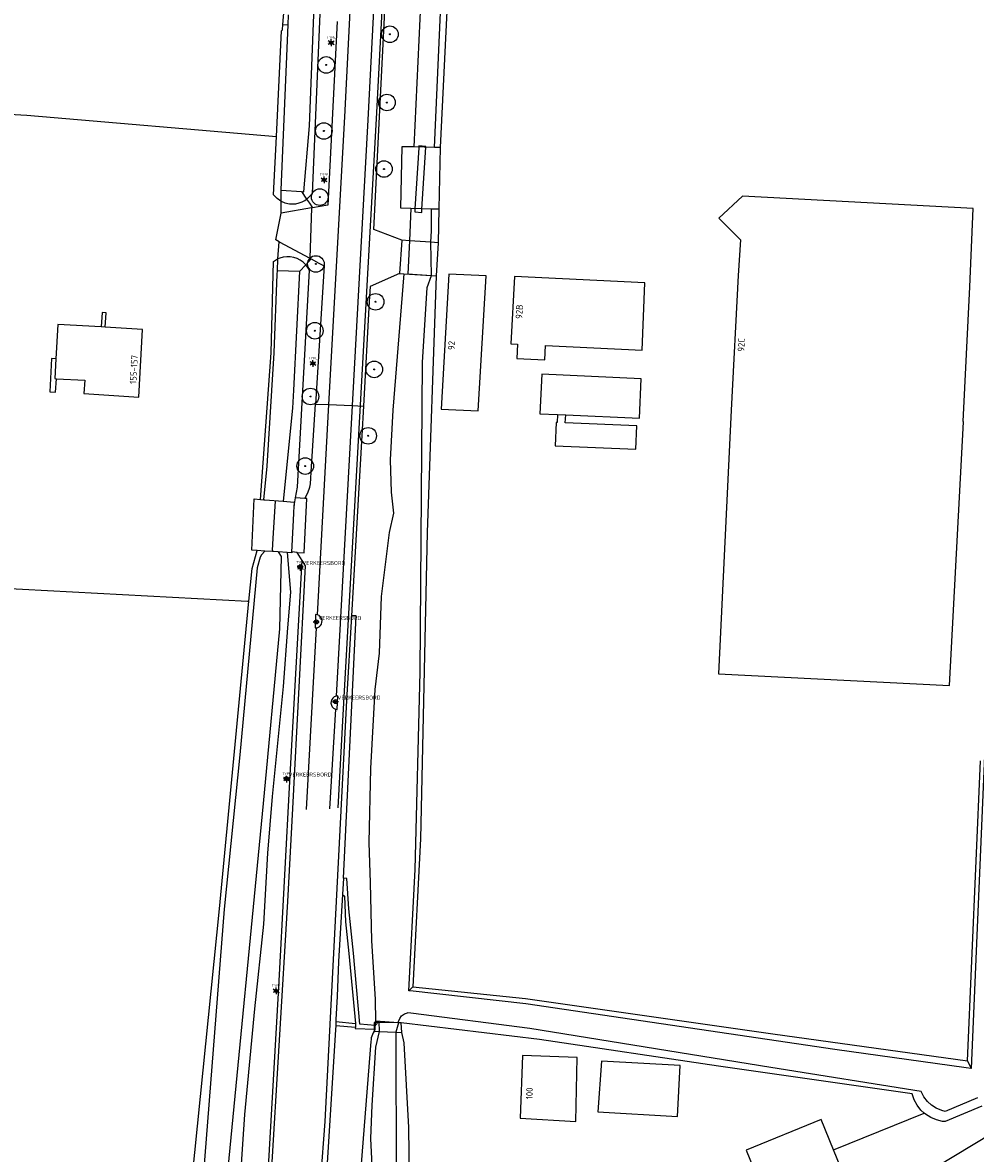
# Model space of a CAD drawing. Header units: metres. Extents: x 102000 to 105000, y 414600 to 420766.
# Tile 187 of 206: x 103598 to 103741, y 419665 to 419836. Entities that reach past the tile are written whole.
import ezdxf
from ezdxf.enums import TextEntityAlignment as Align

# ---------------------------------------------------------------- set-up
doc = ezdxf.new("R2010")
doc.units = ezdxf.units.M
doc.layers.get('0').update_dxf_attribs({"color": 8})
doc.styles.add('MtXpl_NLCS-ISO', font='NLCS-ISO.ttf')
doc.styles.add('NLCS-ISO', font='NLCS-ISO.ttf')

msp = doc.modelspace()

# ---------------------------------------------------------------- hatches: boundary and pattern name
at = {"ltscale": 0.1}
h = msp.add_hatch(color=256, dxfattribs=at)
edge = h.paths.add_edge_path()
edge.add_arc((103652.98, 419833.81), 0.075, 0, 360)
h = msp.add_hatch(color=256, dxfattribs=at)
edge = h.paths.add_edge_path()
edge.add_arc((103643.38, 419829.19), 0.075, 0, 360)
h = msp.add_hatch(color=256, dxfattribs=at)
edge = h.paths.add_edge_path()
edge.add_arc((103652.53, 419823.53), 0.075, 0, 360)
h = msp.add_hatch(color=256, dxfattribs=at)
edge = h.paths.add_edge_path()
edge.add_arc((103643.02, 419819.24), 0.075, 0, 360)
h = msp.add_hatch(color=256, dxfattribs=at)
edge = h.paths.add_edge_path()
edge.add_arc((103652.08, 419813.51), 0.075, 0, 360)
h = msp.add_hatch(color=256, dxfattribs=at)
edge = h.paths.add_edge_path()
edge.add_arc((103642.4, 419809.28), 0.075, 0, 360)
h = msp.add_hatch(color=256, dxfattribs=at)
edge = h.paths.add_edge_path()
edge.add_arc((103641.82, 419799.21), 0.075, 0, 360)
h = msp.add_hatch(color=256, dxfattribs=at)
edge = h.paths.add_edge_path()
edge.add_arc((103650.82, 419793.51), 0.075, 0, 360)
h = msp.add_hatch(color=256, dxfattribs=at)
edge = h.paths.add_edge_path()
edge.add_arc((103641.66, 419789.15), 0.075, 0, 360)
h = msp.add_hatch(color=256, dxfattribs=at)
edge = h.paths.add_edge_path()
edge.add_arc((103650.62, 419783.33), 0.075, 0, 360)
h = msp.add_hatch(color=256, dxfattribs=at)
edge = h.paths.add_edge_path()
edge.add_arc((103641.01, 419779.25), 0.075, 0, 360)
h = msp.add_hatch(color=256, dxfattribs=at)
edge = h.paths.add_edge_path()
edge.add_arc((103649.7, 419773.33), 0.075, 0, 360)
h = msp.add_hatch(color=256, dxfattribs=at)
edge = h.paths.add_edge_path()
edge.add_arc((103640.22, 419768.77), 0.075, 0, 360)

# ---------------------------------------------------------------- linework, layer by layer
at = {"transparency": 33554687}
for p, q in [((103649.67, 419889.45), (103646.12, 419821.38)), ((103653.23, 419889.78), (103649.65, 419820.9)), ((103654.47, 419889.82), (103650.9, 419821.09)), ((103659.68, 419816.75), (103661.67, 419860.75)), ((103662.74, 419861.17), (103660.56, 419816.73)), ((103640.84, 419820), (103642.43, 419859.07)), ((103658.38, 419855.46), (103656.57, 419816.83)), ((103636.84, 419835.28), (103638.16, 419851.66)), ((103650.56, 419804.4), (103652.77, 419848.99)), ((103642.48, 419838.09), (103641.26, 419809.85)), ((103637.63, 419835.23), (103637.7, 419836.75)), ((103636.57, 419810.36), (103637.63, 419835.23)), ((103636.65, 419834.31), (103636.77, 419834.48)), ((103636.77, 419834.48), (103636.84, 419835.28)), ((103636.84, 419835.28), (103637.63, 419835.23)), ((103645.04, 419835.73), (103643.61, 419808.06)), ((103635.88, 419818.42), (103636.65, 419834.31)), ((103553.2, 419824.4), (103598.3, 419821.6)), ((103598.3, 419821.6), (103635.88, 419818.42)), ((103646.12, 419821.38), (103643.74, 419778.02)), ((103650.9, 419821.09), (103645.87, 419731.29)), ((103649.65, 419820.9), (103647.28, 419777.88)), ((103639.98, 419810.09), (103640.84, 419820)), ((103635.45, 419809.62), (103635.88, 419818.42)), ((103654.77, 419816.87), (103654.55, 419807.65)), ((103656.57, 419816.83), (103654.77, 419816.87)), ((103659.68, 419816.75), (103656.57, 419816.83)), ((103657.32, 419816.7), (103656.75, 419807.52)), ((103657.33, 419816.81), (103657.32, 419816.7)), ((103657.34, 419816.98), (103657.33, 419816.87)), ((103657.33, 419816.87), (103657.33, 419816.81)), ((103658.39, 419816.91), (103657.34, 419816.98)), ((103657.8, 419807.47), (103658.38, 419816.8)), ((103658.38, 419816.8), (103658.39, 419816.91)), ((103660.56, 419816.73), (103659.68, 419816.75)), ((103660.56, 419816.73), (103660.34, 419807.51)), ((103635.98, 419809.08), (103635.45, 419809.62)), ((103636.54, 419808.69), (103635.98, 419809.08)), ((103636.61, 419810.35), (103636.57, 419810.36)), ((103636.57, 419809.26), (103636.61, 419810.35)), ((103636.57, 419808.68), (103636.57, 419809.26)), ((103636.61, 419810.35), (103639.65, 419810.12)), ((103639.65, 419810.12), (103640.42, 419808.98)), ((103639.65, 419810.12), (103639.98, 419810.09)), ((103640.15, 419808.78), (103640.42, 419808.98)), ((103640.58, 419809.09), (103640.42, 419808.98)), ((103640.42, 419808.98), (103640.84, 419808.36)), ((103640.96, 419809.46), (103640.58, 419809.09)), ((103641.26, 419809.85), (103640.96, 419809.46)), ((103706.11, 419809.42), (103702.53, 419806.12)), ((103740.85, 419807.59), (103706.11, 419809.42)), ((103636.57, 419808.68), (103636.54, 419808.69)), ((103636.57, 419806.88), (103636.57, 419808.68)), ((103636.57, 419808.68), (103637.16, 419808.42)), ((103641.18, 419807.65), (103636.57, 419806.88)), ((103637.16, 419808.42), (103637.83, 419808.27)), ((103637.83, 419808.27), (103638.28, 419808.25)), ((103638.28, 419808.25), (103638.81, 419808.29)), ((103638.81, 419808.29), (103639.32, 419808.41)), ((103639.32, 419808.41), (103639.75, 419808.57)), ((103639.75, 419808.57), (103640.15, 419808.78)), ((103640.84, 419808.36), (103641.3, 419807.67)), ((103641.18, 419807.65), (103640.91, 419800.07)), ((103641.3, 419807.67), (103641.18, 419807.65)), ((103643.61, 419808.06), (103641.3, 419807.67)), ((103654.55, 419807.65), (103656.14, 419807.61)), ((103656.14, 419807.61), (103655.91, 419802.71)), ((103656.14, 419807.61), (103659.26, 419807.53)), ((103656.75, 419807.52), (103656.72, 419807.05)), ((103657.77, 419806.98), (103657.8, 419807.47)), ((103659.25, 419804.2), (103659.26, 419807.42)), ((103659.26, 419807.53), (103660.34, 419807.51)), ((103659.26, 419807.42), (103659.26, 419807.53)), ((103660.34, 419807.51), (103660.26, 419802.41)), ((103740.33, 419795.75), (103740.85, 419807.59)), ((103635.79, 419802.84), (103636.57, 419806.88)), ((103656.72, 419807.05), (103657.77, 419806.98)), ((103702.53, 419806.12), (103705.81, 419802.83)), ((103654.78, 419802.78), (103650.56, 419804.4)), ((103659.13, 419802.49), (103659.25, 419804.2)), ((103636.29, 419802.57), (103635.79, 419802.84)), ((103636.09, 419799.96), (103636.29, 419802.57)), ((103636.29, 419802.57), (103640.91, 419800.07)), ((103654.78, 419802.78), (103654.44, 419797.79)), ((103655.91, 419802.71), (103654.78, 419802.78)), ((103655.91, 419802.71), (103655.68, 419797.71)), ((103659.13, 419802.49), (103655.91, 419802.71)), ((103659.13, 419802.49), (103655.91, 419802.71)), ((103660.26, 419802.41), (103659.13, 419802.49)), ((103659.22, 419797.47), (103659.13, 419802.49)), ((103660.26, 419802.41), (103659.92, 419797.42)), ((103705.81, 419802.83), (103705.43, 419797.47)), ((103635.09, 419785.84), (103635.45, 419799.6)), ((103635.45, 419799.6), (103635.9, 419799.88)), ((103635.9, 419799.88), (103636.09, 419799.96)), ((103636.06, 419798.18), (103636.09, 419799.96)), ((103636.39, 419800.09), (103636.09, 419799.96)), ((103636.91, 419800.23), (103636.39, 419800.09)), ((103637.44, 419800.29), (103636.91, 419800.23)), ((103637.97, 419800.28), (103637.44, 419800.29)), ((103638.49, 419800.18), (103637.97, 419800.28)), ((103639, 419800.01), (103638.49, 419800.18)), ((103639.47, 419799.77), (103639, 419800.01)), ((103640.3, 419799.08), (103639.35, 419798.06)), ((103639.91, 419799.46), (103639.47, 419799.77)), ((103640.29, 419799.09), (103639.91, 419799.46)), ((103640.3, 419799.08), (103640.29, 419799.09)), ((103641.12, 419799.96), (103640.3, 419799.08)), ((103640.62, 419798.67), (103640.3, 419799.08)), ((103640.85, 419798.27), (103640.62, 419798.67)), ((103640.91, 419800.07), (103641.12, 419799.96)), ((103641.12, 419799.96), (103642.25, 419799.35)), ((103643.06, 419798.92), (103641.74, 419778.1)), ((103642.25, 419799.35), (103643.06, 419798.92)), ((103635.55, 419785.83), (103636.01, 419797.68)), ((103636.01, 419797.68), (103636.06, 419798.18)), ((103639.35, 419798.1), (103636.06, 419798.18)), ((103639.35, 419798.06), (103638.46, 419780.22)), ((103639.04, 419765.59), (103640.85, 419798.27)), ((103639.35, 419798.06), (103639.35, 419798.1)), ((103654.44, 419797.79), (103650, 419795.83)), ((103655.05, 419797.75), (103653.4, 419777.18)), ((103654.44, 419797.79), (103655.05, 419797.75)), ((103655.05, 419797.75), (103659.22, 419797.47)), ((103655.68, 419797.71), (103659.22, 419797.47)), ((103658.59, 419795.66), (103659.22, 419797.47)), ((103659.92, 419797.42), (103658.59, 419758.78)), ((103659.22, 419797.47), (103659.92, 419797.42)), ((103661.87, 419797.69), (103660.7, 419777.33)), ((103667.48, 419797.41), (103661.87, 419797.69)), ((103666.29, 419777.08), (103667.48, 419797.41)), ((103671.72, 419797.32), (103671.2, 419787.17)), ((103691.38, 419796.36), (103671.72, 419797.32)), ((103705.43, 419797.47), (103704.4, 419777.2)), ((103650, 419795.83), (103649.87, 419793.56)), ((103657.87, 419784.36), (103658.59, 419795.66)), ((103690.97, 419786.22), (103691.38, 419796.36)), ((103739.33, 419775.46), (103740.33, 419795.75)), ((103649.87, 419793.56), (103648.99, 419777.81)), ((103609.61, 419791.9), (103609.48, 419789.75)), ((103610.21, 419791.86), (103609.61, 419791.9)), ((103610.08, 419789.71), (103610.21, 419791.86)), ((103602.94, 419790.08), (103602.66, 419784.94)), ((103609.48, 419789.75), (103602.94, 419790.08)), ((103610.08, 419789.71), (103609.48, 419789.75)), ((103615.72, 419789.35), (103610.08, 419789.71)), ((103615.15, 419779.17), (103615.72, 419789.35)), ((103671.2, 419787.17), (103672.19, 419787.12)), ((103672.19, 419787.12), (103672.08, 419784.98)), ((103676.31, 419784.77), (103676.4, 419786.91)), ((103676.4, 419786.91), (103690.97, 419786.22)), ((103633.5, 419763.75), (103635.09, 419785.84)), ((103635.19, 419780.14), (103635.55, 419785.83)), ((103602.01, 419784.98), (103601.73, 419779.97)), ((103602.66, 419784.94), (103602.01, 419784.98)), ((103602.66, 419784.94), (103602.49, 419781.94)), ((103657.52, 419737.71), (103657.87, 419784.36)), ((103672.08, 419784.98), (103676.31, 419784.77)), ((103602.49, 419781.94), (103602.73, 419781.92)), ((103602.62, 419779.92), (103602.73, 419781.92)), ((103602.73, 419781.92), (103606.99, 419781.69)), ((103606.99, 419781.69), (103606.88, 419779.7)), ((103675.85, 419782.62), (103675.55, 419776.66)), ((103690.84, 419781.89), (103675.85, 419782.62)), ((103690.55, 419775.98), (103690.84, 419781.89)), ((103601.73, 419779.97), (103602.62, 419779.92)), ((103634.47, 419768.78), (103635.19, 419780.14)), ((103638.46, 419780.22), (103638.32, 419777.51)), ((103606.88, 419779.7), (103615.15, 419779.17)), ((103638.32, 419777.51), (103636.91, 419763.47)), ((103641.15, 419768.72), (103641.74, 419778.1)), ((103641.74, 419778.1), (103643.74, 419778.02)), ((103643.74, 419778.02), (103642.01, 419746.39)), ((103643.74, 419778.02), (103647.28, 419777.88)), ((103647.28, 419777.88), (103644.87, 419734.12)), ((103647.28, 419777.88), (103648.99, 419777.81)), ((103648.99, 419777.81), (103648.74, 419773.4)), ((103653.4, 419777.18), (103653.02, 419769.7)), ((103660.7, 419777.33), (103666.29, 419777.08)), ((103675.55, 419776.66), (103678.23, 419776.54)), ((103678.23, 419776.54), (103678.17, 419775.33)), ((103678.23, 419776.54), (103679.45, 419776.48)), ((103679.39, 419775.28), (103679.45, 419776.48)), ((103679.45, 419776.48), (103690.55, 419775.98)), ((103704.4, 419777.2), (103702.48, 419737.5)), ((103678, 419775.34), (103677.85, 419771.84)), ((103678.17, 419775.33), (103678, 419775.34)), ((103690.17, 419774.81), (103679.39, 419775.28)), ((103690.02, 419771.31), (103690.17, 419774.81)), ((103737.25, 419735.7), (103739.4, 419775.45)), ((103739.4, 419775.45), (103739.33, 419775.46)), ((103648.74, 419773.4), (103647.18, 419746.22)), ((103677.85, 419771.84), (103690.02, 419771.31)), ((103653.02, 419769.7), (103653.16, 419764.83)), ((103634, 419763.71), (103634.47, 419768.78)), ((103640.99, 419766.09), (103641.15, 419768.72)), ((103638.75, 419763.97), (103639.04, 419765.59)), ((103640.16, 419763.91), (103640.63, 419764.76)), ((103640.63, 419764.76), (103640.91, 419765.6)), ((103640.91, 419765.6), (103640.99, 419766.09)), ((103653.16, 419764.83), (103653.5, 419761.68)), ((103632.16, 419756.12), (103632.53, 419763.83)), ((103632.53, 419763.83), (103633.5, 419763.75)), ((103633.5, 419763.75), (103634, 419763.71)), ((103634, 419763.71), (103634.13, 419763.69)), ((103634.13, 419763.69), (103634.15, 419763.69)), ((103634.15, 419763.69), (103636.91, 419763.47)), ((103635.4, 419757.87), (103635.75, 419763.56)), ((103636.91, 419763.47), (103638.56, 419763.33)), ((103638.54, 419762.82), (103638.63, 419763.36)), ((103638.56, 419763.33), (103638.54, 419762.82)), ((103638.63, 419763.36), (103638.75, 419763.97)), ((103640.16, 419763.91), (103638.75, 419763.97)), ((103640.06, 419755.71), (103640.44, 419763.9)), ((103640.44, 419763.9), (103640.16, 419763.91)), ((103638.24, 419756.74), (103638.48, 419761.62)), ((103638.48, 419761.62), (103638.54, 419762.82)), ((103653.5, 419761.68), (103652.88, 419758.78)), ((103635.29, 419756.11), (103635.4, 419757.87)), ((103652.88, 419758.78), (103651.67, 419749.15)), ((103658.59, 419758.78), (103657.57, 419712.64)), ((103632.96, 419756.06), (103632.16, 419756.12)), ((103632.2, 419753.33), (103632.96, 419756.06)), ((103634.12, 419755.97), (103632.96, 419756.06)), ((103635.29, 419756.11), (103635.27, 419755.89)), ((103638.2, 419755.86), (103638.24, 419756.71)), ((103638.24, 419756.71), (103638.24, 419756.74)), ((103633.45, 419755.05), (103632.99, 419753.46)), ((103633.63, 419755.41), (103633.45, 419755.05)), ((103634.12, 419755.97), (103633.63, 419755.41)), ((103635.27, 419755.89), (103634.12, 419755.97)), ((103636.13, 419755.83), (103635.27, 419755.89)), ((103637.49, 419755.73), (103636.13, 419755.83)), ((103636.13, 419755.83), (103636.57, 419755.14)), ((103636.57, 419755.14), (103636.32, 419744.24)), ((103637.49, 419755.73), (103638, 419749.79)), ((103638.19, 419755.68), (103637.49, 419755.73)), ((103637.94, 419722.22), (103639.76, 419754.56)), ((103637.94, 419722.22), (103639.76, 419754.56)), ((103638.2, 419755.86), (103638.19, 419755.68)), ((103639, 419755.73), (103638.2, 419755.86)), ((103639.76, 419754.56), (103639, 419755.73)), ((103639, 419755.73), (103640.06, 419755.71)), ((103640.24, 419753.77), (103639.76, 419754.56)), ((103550.97, 419752.77), (103631.54, 419748.42)), ((103632.99, 419753.46), (103630.34, 419725.29)), ((103631.73, 419748.4), (103632.2, 419753.33)), ((103638.33, 419717.18), (103640.24, 419753.77)), ((103638, 419749.79), (103637.55, 419744.43)), ((103627.28, 419702.08), (103631.73, 419748.4)), ((103631.54, 419748.42), (103631.73, 419748.4)), ((103651.67, 419749.15), (103651.35, 419740.61)), ((103641.78, 419746.42), (103641.69, 419744.39)), ((103642.01, 419746.39), (103641.78, 419746.42)), ((103642.06, 419746.37), (103642.01, 419746.39)), ((103642.32, 419746.24), (103642.06, 419746.37)), ((103642.53, 419746.05), (103642.32, 419746.24)), ((103642.68, 419745.81), (103642.53, 419746.05)), ((103645.97, 419706.72), (103647.88, 419746.23)), ((103647.18, 419746.22), (103646.43, 419733.45)), ((103647.88, 419746.23), (103647.18, 419746.22)), ((103636.32, 419744.24), (103633.89, 419717.95)), ((103637.55, 419744.43), (103636.91, 419735.59)), ((103641.88, 419744.4), (103640.36, 419717.05)), ((103641.69, 419744.39), (103641.88, 419744.4)), ((103641.88, 419744.4), (103642.03, 419744.43)), ((103642.03, 419744.43), (103642.29, 419744.55)), ((103642.29, 419744.55), (103642.51, 419744.74)), ((103642.51, 419744.74), (103642.66, 419744.98)), ((103642.66, 419744.98), (103642.74, 419745.25)), ((103642.75, 419745.53), (103642.68, 419745.81)), ((103642.74, 419745.25), (103642.75, 419745.53)), ((103651.35, 419740.61), (103650.69, 419735.1)), ((103656.78, 419708), (103657.52, 419737.71)), ((103702.48, 419737.5), (103737.25, 419735.7)), ((103636.91, 419735.59), (103635.23, 419719.01)), ((103644.59, 419734.01), (103644.37, 419733.83)), ((103644.87, 419734.12), (103644.59, 419734.01)), ((103645.12, 419734.15), (103644.87, 419734.12)), ((103645.02, 419732.1), (103645.12, 419734.15)), ((103650.69, 419735.1), (103650.04, 419723.21)), ((103646.43, 419733.45), (103643.16, 419670.05)), ((103644.11, 419733.33), (103644.09, 419733.04)), ((103644.09, 419733.04), (103644.15, 419732.76)), ((103644.2, 419733.59), (103644.11, 419733.33)), ((103644.15, 419732.76), (103644.29, 419732.51)), ((103644.37, 419733.83), (103644.2, 419733.59)), ((103644.29, 419732.51), (103644.49, 419732.31)), ((103644.49, 419732.31), (103644.76, 419732.16)), ((103742.88, 419733.42), (103740.52, 419678.05)), ((103644.76, 419732.16), (103643.88, 419717.15)), ((103644.76, 419732.16), (103645.02, 419732.1)), ((103645.87, 419731.29), (103645.15, 419717.29)), ((103630.34, 419725.29), (103627.98, 419702.05)), ((103739.99, 419679.19), (103741.96, 419724.37)), ((103636.23, 419690.31), (103637.94, 419722.22)), ((103636.23, 419690.31), (103637.94, 419722.22)), ((103650.04, 419723.21), (103649.8, 419712.1)), ((103635.23, 419719.01), (103634.52, 419710.49)), ((103633.89, 419717.95), (103627.21, 419648.9)), ((103637.6, 419703.17), (103638.33, 419717.18)), ((103649.8, 419712.1), (103649.99, 419705.98)), ((103657.57, 419712.64), (103656.43, 419690.32)), ((103634.52, 419710.49), (103633.94, 419699.78)), ((103645.97, 419706.72), (103645.84, 419704.22)), ((103646.47, 419706.65), (103645.97, 419706.72)), ((103646.79, 419702.08), (103646.47, 419706.65)), ((103655.84, 419689.72), (103656.78, 419708)), ((103649.99, 419705.98), (103650.18, 419697.3)), ((103645.84, 419704.22), (103645.24, 419694.13)), ((103645.84, 419704.22), (103646.11, 419704.01)), ((103646.11, 419704.01), (103646.3, 419700.15)), ((103621.93, 419649.33), (103627.28, 419702.08)), ((103627.98, 419702.05), (103624.87, 419662.3)), ((103634.54, 419652.51), (103637.6, 419703.17)), ((103647.51, 419695.43), (103646.79, 419702.08)), ((103646.3, 419700.15), (103646.76, 419695.37)), ((103633.94, 419699.78), (103632.55, 419687.03)), ((103650.18, 419697.3), (103650.75, 419688.43)), ((103646.76, 419695.37), (103647.79, 419684.8)), ((103648.42, 419684.73), (103647.51, 419695.43)), ((103645.24, 419694.13), (103645.01, 419688.9)), ((103634.63, 419662.32), (103636.23, 419690.31)), ((103634.63, 419662.32), (103636.23, 419690.31)), ((103655.84, 419689.72), (103656.43, 419690.32)), ((103656, 419689.71), (103655.84, 419689.72)), ((103673.45, 419687.77), (103656, 419689.71)), ((103656.43, 419690.32), (103673.4, 419688.6)), ((103645.01, 419688.9), (103644.85, 419685.42)), ((103650.75, 419688.43), (103650.79, 419685.17)), ((103673.4, 419688.6), (103710.65, 419683.26)), ((103632.55, 419687.03), (103631.07, 419671.13)), ((103654.74, 419685.97), (103655.15, 419686.26)), ((103655.15, 419686.26), (103655.63, 419686.4)), ((103656.12, 419686.39), (103655.63, 419686.4)), ((103655.63, 419686.4), (103655.63, 419686.4)), ((103674.04, 419684.08), (103656.12, 419686.39)), ((103719.99, 419680.91), (103673.45, 419687.77)), ((103644.82, 419684.53), (103644.79, 419683.85)), ((103644.84, 419685.1), (103644.82, 419684.53)), ((103644.82, 419684.53), (103647.78, 419684.24)), ((103644.85, 419685.42), (103644.84, 419685.1)), ((103644.84, 419685.1), (103647.79, 419684.8)), ((103647.79, 419684.8), (103647.78, 419684.24)), ((103650.73, 419684.53), (103648.42, 419684.73)), ((103651.36, 419684.96), (103650.58, 419684.98)), ((103650.58, 419684.98), (103650.58, 419683.67)), ((103650.79, 419685.17), (103650.66, 419683.66)), ((103650.68, 419683.95), (103650.73, 419684.53)), ((103651.3, 419685.13), (103650.73, 419684.53)), ((103654.27, 419684.91), (103650.79, 419685.17)), ((103650.79, 419685.17), (103651.3, 419685.13)), ((103651.3, 419685.13), (103651.35, 419683.63)), ((103654.27, 419684.91), (103651.36, 419684.96)), ((103654.27, 419684.91), (103653.88, 419683.52)), ((103654.27, 419684.91), (103654.29, 419685.09)), ((103654.69, 419684.91), (103654.27, 419684.91)), ((103654.69, 419684.91), (103654.27, 419684.91)), ((103654.69, 419684.91), (103654.27, 419684.91)), ((103654.29, 419685.09), (103654.45, 419685.57)), ((103654.45, 419685.57), (103654.74, 419685.97)), ((103654.75, 419683.48), (103654.69, 419684.91)), ((103654.75, 419683.48), (103654.69, 419684.91)), ((103654.75, 419683.48), (103654.69, 419684.91)), ((103675.52, 419682.41), (103654.69, 419684.91)), ((103644.79, 419683.85), (103642.44, 419646.31)), ((103647.78, 419684.24), (103647.75, 419684.04)), ((103647.75, 419684.04), (103650.68, 419683.95)), ((103650.24, 419682.92), (103650.17, 419682.66)), ((103650.33, 419683.18), (103650.24, 419682.92)), ((103650.45, 419683.43), (103650.33, 419683.18)), ((103650.58, 419683.67), (103650.45, 419683.43)), ((103650.58, 419683.67), (103651.35, 419683.63)), ((103650.66, 419683.66), (103650.58, 419683.67)), ((103650.68, 419683.95), (103650.66, 419683.66)), ((103650.66, 419683.66), (103651.35, 419683.63)), ((103651.35, 419683.63), (103650.8, 419681.24)), ((103651.35, 419683.63), (103653.88, 419683.52)), ((103651.35, 419683.63), (103653.88, 419683.52)), ((103653.88, 419683.52), (103654.75, 419683.48)), ((103653.88, 419683.52), (103654.75, 419683.48)), ((103653.88, 419683.52), (103653.9, 419649.58)), ((103655.11, 419681.92), (103654.75, 419683.48)), ((103710.34, 419678.2), (103674.04, 419684.08)), ((103710.65, 419683.26), (103739.99, 419679.19)), ((103650.11, 419682.11), (103648.66, 419663.7)), ((103650.13, 419682.39), (103650.11, 419682.11)), ((103650.17, 419682.66), (103650.13, 419682.39)), ((103650.8, 419681.24), (103650.24, 419672.53)), ((103655.84, 419669.15), (103655.11, 419681.92)), ((103702.48, 419678.4), (103675.52, 419682.41)), ((103672.96, 419679.97), (103672.57, 419670.57)), ((103681.17, 419679.71), (103672.96, 419679.97)), ((103680.96, 419670.07), (103681.17, 419679.71)), ((103739.77, 419678.16), (103719.99, 419680.91)), ((103684.86, 419679.16), (103684.3, 419671.49)), ((103696.71, 419678.48), (103684.86, 419679.16)), ((103696.27, 419670.8), (103696.71, 419678.48)), ((103731.64, 419674.21), (103702.48, 419678.4)), ((103733.01, 419674.57), (103710.34, 419678.2)), ((103740.52, 419678.05), (103739.77, 419678.16)), ((103739.99, 419679.19), (103740.52, 419678.05)), ((103733.4, 419673.78), (103733.01, 419674.57)), ((103731.94, 419673.33), (103731.64, 419674.21)), ((103732.38, 419672.5), (103731.94, 419673.33)), ((103733.93, 419673.08), (103733.4, 419673.78)), ((103734.57, 419672.49), (103733.93, 419673.08)), ((103741.49, 419673.64), (103736.63, 419671.58)), ((103631.07, 419671.13), (103630.16, 419657.48)), ((103650.24, 419672.53), (103650.06, 419667.47)), ((103684.3, 419671.49), (103696.27, 419670.8)), ((103719.79, 419665.78), (103733.46, 419671.31)), ((103732.96, 419671.76), (103732.38, 419672.5)), ((103733.46, 419671.31), (103732.96, 419671.76)), ((103733.66, 419671.14), (103733.46, 419671.31)), ((103734.45, 419670.64), (103733.66, 419671.14)), ((103735.27, 419672.05), (103734.57, 419672.49)), ((103736.12, 419671.7), (103735.27, 419672.05)), ((103736.63, 419671.58), (103736.12, 419671.7)), ((103742.14, 419672.36), (103736.63, 419670.03)), ((103643.16, 419670.05), (103641.98, 419653.74)), ((103672.57, 419670.57), (103680.96, 419670.07)), ((103717.93, 419670.34), (103706.63, 419665.75)), ((103719.79, 419665.78), (103717.93, 419670.34)), ((103735.32, 419670.28), (103734.45, 419670.64)), ((103736.23, 419670.07), (103735.32, 419670.28)), ((103736.63, 419670.03), (103736.23, 419670.07)), ((103656.07, 419651.03), (103655.84, 419669.15)), ((103743.77, 419668.28), (103714.49, 419650.74)), ((103650.06, 419667.47), (103650.42, 419660.02)), ((103721.55, 419661.45), (103719.79, 419665.78)), ((103706.63, 419665.75), (103708.48, 419661.2))]:
    msp.add_line(p, q, dxfattribs=at)
at = {"ltscale": 0.1}
for p, q in [((103643.9, 419832.67), (103643.68, 419832.8)), ((103644.12, 419832.8), (103644.12, 419833.05)), ((103644.34, 419832.67), (103644.56, 419832.8)), ((103643.9, 419832.42), (103643.68, 419832.29)), ((103644.12, 419832.29), (103644.12, 419832.04)), ((103644.34, 419832.42), (103644.56, 419832.29)), ((103643.05, 419812.12), (103643.05, 419812.38)), ((103642.83, 419812), (103642.62, 419812.12)), ((103642.83, 419811.74), (103642.62, 419811.62)), ((103643.05, 419811.62), (103643.05, 419811.36)), ((103643.27, 419812), (103643.49, 419812.12)), ((103643.27, 419811.74), (103643.49, 419811.62)), ((103641.16, 419784.36), (103640.94, 419784.48)), ((103641.16, 419784.1), (103640.94, 419783.98)), ((103641.38, 419784.48), (103641.38, 419784.74)), ((103641.38, 419783.98), (103641.38, 419783.72)), ((103641.6, 419784.36), (103641.82, 419784.48)), ((103641.6, 419784.1), (103641.82, 419783.98)), ((103639.25, 419753.62), (103639.03, 419753.74)), ((103639.25, 419753.36), (103639.03, 419753.24)), ((103639.47, 419753.74), (103639.47, 419754)), ((103639.47, 419753.24), (103639.47, 419752.98)), ((103639.69, 419753.62), (103639.91, 419753.74)), ((103639.69, 419753.36), (103639.91, 419753.24)), ((103637.41, 419721.88), (103637.41, 419722.13)), ((103637.19, 419721.75), (103636.97, 419721.88)), ((103637.19, 419721.5), (103636.97, 419721.37)), ((103637.41, 419721.37), (103637.41, 419721.12)), ((103637.63, 419721.75), (103637.85, 419721.88)), ((103637.63, 419721.5), (103637.85, 419721.37)), ((103635.61, 419689.85), (103635.39, 419689.97)), ((103635.83, 419689.97), (103635.83, 419690.23)), ((103636.05, 419689.85), (103636.27, 419689.97)), ((103635.61, 419689.59), (103635.39, 419689.47)), ((103635.83, 419689.47), (103635.83, 419689.21)), ((103636.05, 419689.59), (103636.27, 419689.47))]:
    msp.add_line(p, q, dxfattribs=at)
for p, q in [((103643.89, 419832.64), (103644.35, 419832.64)), ((103643.89, 419832.44), (103644.35, 419832.44)), ((103642.82, 419811.97), (103643.29, 419811.97)), ((103642.82, 419811.77), (103643.29, 419811.77)), ((103641.15, 419784.33), (103641.61, 419784.33)), ((103641.15, 419784.13), (103641.61, 419784.13)), ((103639.02, 419753.58), (103639.92, 419753.58)), ((103639.24, 419753.59), (103639.7, 419753.59)), ((103639.24, 419753.39), (103639.7, 419753.39)), ((103641.43, 419745.3), (103642.33, 419745.3)), ((103644.32, 419733.3), (103645.22, 419733.29)), ((103636.94, 419721.71), (103637.84, 419721.71)), ((103637.18, 419721.73), (103637.64, 419721.73)), ((103637.18, 419721.53), (103637.64, 419721.53)), ((103635.6, 419689.82), (103636.06, 419689.82)), ((103635.6, 419689.62), (103636.06, 419689.62))]:
    msp.add_line(p, q)
for centre, radius in [((103652.98, 419833.81), 1.25), ((103652.98, 419833.81), 0.0225), ((103643.38, 419829.19), 1.25), ((103643.38, 419829.19), 0.0225), ((103652.53, 419823.53), 1.25), ((103652.53, 419823.53), 0.0225), ((103643.02, 419819.24), 1.25), ((103643.02, 419819.24), 0.0225), ((103652.08, 419813.51), 1.25), ((103652.08, 419813.51), 0.0225), ((103642.4, 419809.28), 1.25), ((103642.4, 419809.28), 0.0225), ((103641.82, 419799.21), 1.25), ((103641.82, 419799.21), 0.0225), ((103650.82, 419793.51), 1.25), ((103650.82, 419793.51), 0.0225), ((103641.66, 419789.15), 1.25), ((103641.66, 419789.15), 0.0225), ((103650.62, 419783.33), 1.25), ((103650.62, 419783.33), 0.0225), ((103641.01, 419779.25), 1.25), ((103641.01, 419779.25), 0.0225), ((103649.7, 419773.33), 1.25), ((103649.7, 419773.33), 0.0225), ((103640.22, 419768.77), 1.25), ((103640.22, 419768.77), 0.0225), ((103639.47, 419753.58), 0.3), ((103639.47, 419753.58), 0.112), ((103641.88, 419745.3), 0.3), ((103641.88, 419745.3), 0.112), ((103644.77, 419733.3), 0.3), ((103644.77, 419733.3), 0.112), ((103637.39, 419721.71), 0.3), ((103637.39, 419721.71), 0.112)]:
    msp.add_circle(centre, radius)
for centre, radius in [((103644.12, 419832.54), 0.253), ((103652.98, 419833.81), 0.075), ((103643.38, 419829.19), 0.075), ((103652.53, 419823.53), 0.075), ((103643.02, 419819.24), 0.075), ((103652.08, 419813.51), 0.075), ((103643.05, 419811.87), 0.253), ((103642.4, 419809.28), 0.075), ((103641.82, 419799.21), 0.075), ((103650.82, 419793.51), 0.075), ((103641.66, 419789.15), 0.075), ((103641.38, 419784.23), 0.253), ((103650.62, 419783.33), 0.075), ((103641.01, 419779.25), 0.075), ((103649.7, 419773.33), 0.075), ((103640.22, 419768.77), 0.075), ((103639.47, 419753.49), 0.253), ((103637.41, 419721.63), 0.253), ((103635.83, 419689.72), 0.253)]:
    msp.add_circle(centre, radius, dxfattribs=at)

# ---------------------------------------------------------------- texts
at = {"transparency": 33554687, "style": 'MtXpl_NLCS-ISO'}
for s, rotation, p in [('92B', 87.0896, (103672.9, 419790.92)), ('92', 86.6885, (103662.71, 419786.23)), ('92C', 87.0896, (103706.35, 419785.98)), ('155-157', 86.8604, (103614.77, 419781.12)), ('100', 88.8085, (103674.47, 419673.38))]:
    msp.add_text(s, height=1, rotation=rotation, dxfattribs=at).set_placement(p)
at = {"style": 'NLCS-ISO'}
for p in [(103644.12, 419833.05), (103643.05, 419812.38), (103641.38, 419784.74), (103639.47, 419754), (103637.41, 419722.13), (103635.83, 419690.23)]:
    msp.add_attdef('TYPE', text='', height=0.36, dxfattribs=at).set_placement(p, align=Align.BOTTOM_CENTER)
for p in [(103639.77, 419753.88), (103642.19, 419745.6), (103645.07, 419733.6), (103637.69, 419722.01)]:
    msp.add_attdef('VERKEERSBORD', p, 'B09', height=0.6, dxfattribs=at)

doc.saveas('drawing.dxf')
